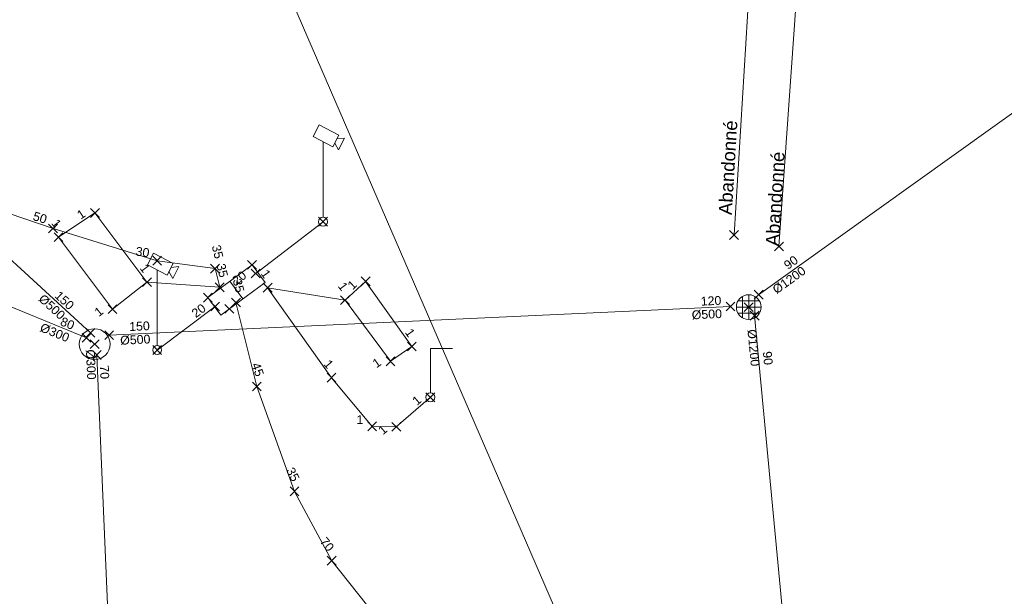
# Model space of a CAD drawing. Header units: metres. Extents: x 1575778 to 1576006, y 2263010 to 2263161.
# Tile 12 of 18: x 1575875 to 1575897, y 2263093 to 2263106. Entities that reach past the tile are written whole.
import ezdxf
from ezdxf.enums import TextEntityAlignment as Align
from ezdxf.lldxf.tags import DXFTag

# ---------------------------------------------------------------- set-up
doc = ezdxf.new("R2010")
doc.units = ezdxf.units.M
doc.header["$PDMODE"] = 3
doc.header["$PDSIZE"] = 0.1
doc.linetypes.add('TOPO_CONTINU', pattern=[0.5, 0.25, 0.25])
doc.layers.get('0').update_dxf_attribs({"lineweight": 0})
for name, color, linetype, lineweight in [('RSX_BT_LIGNES', 1, 'BT', 0), ('RSX_EP_LIGNES', 4, 'EP', 0), ('RSX_EP_TXT', 4, 'Continuous', 0), ('RSX_EU_LIGNES', 16, 'EU', 0), ('RSX_EU_TXT', 16, 'Continuous', 0), ('RSX_SIGNA_LIGNES', 7, 'SIGNA', 0), ('TOP_DALLE_RESEAU', 206, 'TOPO_CONTINU', 0), ('TOP_PLAQUE_EGOUT', 5, 'TOPO_CONTINU', 0), ('TOP_PORTIQUE', 72, 'TOPO_CONTINU', 0), ('TOP_POTEAU', 7, 'TOPO_CONTINU', 0), ('TXT_DIAM_RSX', 7, 'TOPO_CONTINU', 0), ('TXT_PROF_RSX', 7, 'TOPO_CONTINU', 0), ('XYZ_BT', 1, 'Continuous', 0), ('XYZ_DALLE_RESEAU', 7, 'TOPO_CONTINU', 0), ('XYZ_EP', 4, 'Continuous', 0), ('XYZ_EU', 16, 'Continuous', 0), ('XYZ_PLAQUE_EGOUT', 7, 'TOPO_CONTINU', 0), ('XYZ_PORTIQUE', 7, 'TOPO_CONTINU', 0), ('XYZ_POTEAU', 7, 'TOPO_CONTINU', 0), ('XYZ_SIGNA', 7, 'Continuous', 0)]:
    doc.layers.add(name, color=color, linetype=linetype, lineweight=lineweight)
doc.styles.add('Romans', font='romans.SHX')
doc.styles.get("Standard").update_dxf_attribs({"font": 'arial.ttf'})
tags = doc.linetypes.add('BT', pattern='A,2.5,-0.5,["BT",Romans,S=0.2,R=0,X=-0.2,Y=-0.1],-0.5', length=3.5).pattern_tags.tags
tags[6] = DXFTag(74, 10)
tags = doc.linetypes.add('ClB', pattern='A,2.5,-0.8,["CL.B",Romans,S=0.2,R=0,X=-0.4,Y=-0.1],-0.8', length=4.1).pattern_tags.tags
tags[6] = DXFTag(74, 10)
tags = doc.linetypes.add('EP', pattern='A,1.25,0,["►",Standard,S=0.2,R=0,X=-0.05,Y=-0.095],-0.1,1.15,-0.5,["EP",Romans,S=0.2,R=0,X=-0.2,Y=-0.1],-0.5', length=3.5).pattern_tags.tags
tags[19] = DXFTag(74, 10)
tags = doc.linetypes.add('EU', pattern='A,1.25,0,["►",Standard,S=0.2,R=0,X=-0.05,Y=-0.095],-0.1,1.15,-0.5,["EU",Romans,S=0.2,R=0,X=-0.2,Y=-0.1],-0.5', length=3.5).pattern_tags.tags
tags[19] = DXFTag(74, 10)
tags = doc.linetypes.add('SIGNA', pattern='A,2.5,-1,["SIGNA",Romans,S=0.2,R=0,X=-0.5,Y=-0.1],-1', length=4.5).pattern_tags.tags
tags[6] = DXFTag(74, 10)

# ---------------------------------------------------------------- blocks, each defined once
blk = doc.blocks.new('BDU_SEMIS_MAT_ALT')
at = {"color": 0}
blk.add_point((0, 0), dxfattribs=at)
blk = doc.blocks.new('RSX_PT')
blk.add_point((0, 0))
at = {"layer": 'TXT_DIAM_RSX', "color": 0}
blk.add_attdef('DIAM', text='', height=0.2, dxfattribs=at).set_placement((-0.2, -0.15), align=Align.MIDDLE_RIGHT)
at = {"layer": 'TXT_PROF_RSX', "color": 0}
blk.add_attdef('PROF', text='', height=0.2, dxfattribs=at).set_placement((-0.2, 0.15), align=Align.MIDDLE_RIGHT)
blk = doc.blocks.new('BDU_PLAQUE_EGOUT_RONDE_070')
blk.add_circle((0, 0), 0.35)
blk = doc.blocks.new('BDU_PLAQUE_CARRE_2TAMPONS')
at = {"flags": 128}
for points in [[(0, 0), (1, 0), (1, 1), (0, 1), (0, 0)], [(0.5, 1), (0.5, 0)]]:
    blk.add_lwpolyline(points, dxfattribs=at)
blk = doc.blocks.new('BDU_CAMERA')
at = {"ltscale": 2}
blk.add_lwpolyline([(-0.084, 2.191), (0.36, 1.96), (0.222, 1.694), (-0.222, 1.926)], close=True, dxfattribs=at)
at = {"ltscale": 2, "flags": 128}
for points in [[(0, 1.81), (0, 0.1)], [(0.351, 1.623), (0.489, 1.889), (0.315, 1.872)], [(0.265, 1.777), (0.351, 1.623)]]:
    blk.add_lwpolyline(points, dxfattribs=at)
blk.add_ellipse((0, 0), major_axis=(0.0707, 0.0707), ratio=1, start_param=5.497787, end_param=11.780972)
blk = doc.blocks.new('BDU_PORTIQUE_D')
at = {"flags": 128}
blk.add_lwpolyline([(0.5, 1.104), (0, 1.104), (0, 0.1)], dxfattribs=at)
blk.add_circle((0, 0), 0.1)
blk = doc.blocks.new('BDU_PLAQUE_EGOUT_RONDE_GRILLE')
at = {"ltscale": 2, "flags": 128}
for points in [[(-0.2, 0.346), (-0.2, -0.346)], [(0, 0.4), (0, -0.4)], [(0.2, 0.346), (0.2, -0.346)], [(-0.4, 0), (0.4, 0)], [(-0.346, 0.2), (0.346, 0.2)], [(-0.346, -0.2), (0.346, -0.2)]]:
    blk.add_lwpolyline(points, dxfattribs=at)
at = {"ltscale": 2}
blk.add_circle((0, 0), 0.4, dxfattribs=at)

msp = doc.modelspace()

# ---------------------------------------------------------------- linework, layer by layer
at = {"layer": 'RSX_BT_LIGNES', "linetype": 'BT', "flags": 128}
for points in [[(1575868.387, 2263109.288), (1575870.422, 2263107.244), (1575872.01, 2263104.519), (1575873.162, 2263103.002), (1575874.137, 2263102.185), (1575875.473, 2263101.733), (1575877.828, 2263101.006), (1575879.136, 2263100.826), (1575879.243, 2263100.403)], [(1575880.057, 2263100.716), (1575881.579, 2263101.889)], [(1575879.141, 2263099.968), (1575877.828, 2263098.983)], [(1575879.61, 2263100.06), (1575880.083, 2263098.158), (1575880.935, 2263095.783), (1575881.776, 2263094.213), (1575883.756, 2263091.719), (1575885.819, 2263088.948), (1575887.759, 2263086.305), (1575889.924, 2263083.281), (1575891.257, 2263081.501), (1575893.207, 2263078.549), (1575894.422, 2263079.478), (1575896.594, 2263081.122), (1575898.299, 2263082.423), (1575900.687, 2263084.142), (1575901.561, 2263084.796), (1575903.387, 2263086.149), (1575904.994, 2263087.255)]]:
    msp.add_lwpolyline(points, dxfattribs=at)
at = {"layer": 'RSX_EP_LIGNES', "linetype": 'ClB', "flags": 128}
msp.add_lwpolyline([(1575893.029, 2263117.457), (1575891.891, 2263101.325)], dxfattribs=at)
at = {"layer": 'RSX_EP_LIGNES', "linetype": 'EP', "flags": 128}
for points in [[(1575891.431, 2263100.236), (1575899.403, 2263105.943)], [(1575869.45, 2263105.678), (1575876.318, 2263099.374)], [(1575871.74, 2263101.098), (1575876.23, 2263099.261)], [(1575876.742, 2263099.319), (1575890.795, 2263099.969)], [(1575892.06, 2263092.109), (1575891.341, 2263099.762)], [(1575876.823, 2263090.4), (1575876.462, 2263098.869)]]:
    msp.add_lwpolyline(points, dxfattribs=at)
at = {"layer": 'RSX_EU_LIGNES', "linetype": 'ClB', "flags": 128}
msp.add_lwpolyline([(1575891.856, 2263117.689), (1575890.876, 2263101.588)], dxfattribs=at)
at = {"layer": 'RSX_EU_LIGNES', "linetype": 'EU', "flags": 128}
msp.add_lwpolyline([(1575890.398, 2263084.873), (1575878.9, 2263111.459)], dxfattribs=at)
at = {"layer": 'RSX_SIGNA_LIGNES', "linetype": 'SIGNA', "flags": 128}
for points in [[(1575879.243, 2263100.403), (1575877.597, 2263100.521), (1575876.421, 2263102.087), (1575875.597, 2263101.537), (1575876.818, 2263099.907), (1575877.597, 2263100.521)], [(1575880.326, 2263100.394), (1575882.078, 2263100.111), (1575883.107, 2263098.729), (1575883.587, 2263099.062), (1575882.542, 2263100.537), (1575882.078, 2263100.111)], [(1575880.326, 2263100.394), (1575881.769, 2263098.356), (1575882.691, 2263097.254), (1575883.237, 2263097.246), (1575884.007, 2263097.913)]]:
    msp.add_lwpolyline(points, dxfattribs=at)

# ---------------------------------------------------------------- block references
at = {"layer": 'TOP_DALLE_RESEAU', "linetype": 'TOPO_CONTINU', "xscale": 1.246216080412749, "yscale": 0.4942091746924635, "rotation": 216.4937114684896}
msp.add_blockref('BDU_PLAQUE_CARRE_2TAMPONS', (1575879.974, 2263100.91), dxfattribs=at)
at = {"layer": 'TOP_PLAQUE_EGOUT', "linetype": 'TOPO_CONTINU', "xscale": 0.7, "yscale": 0.7}
msp.add_blockref('BDU_PLAQUE_EGOUT_RONDE_GRILLE', (1575891.208, 2263099.955), dxfattribs=at)
at = {"layer": 'TOP_PLAQUE_EGOUT', "linetype": 'TOPO_CONTINU'}
msp.add_blockref('BDU_PLAQUE_EGOUT_RONDE_070', (1575876.414, 2263099.116), dxfattribs=at)
at = {"layer": 'TOP_PORTIQUE', "linetype": 'TOPO_CONTINU'}
msp.add_blockref('BDU_PORTIQUE_D', (1575884.007, 2263097.913), dxfattribs=at)
at = {"layer": 'TOP_POTEAU', "linetype": 'TOPO_CONTINU'}
for p in [(1575881.579, 2263101.889), (1575877.828, 2263098.983)]:
    msp.add_blockref('BDU_CAMERA', p, dxfattribs=at)
at = {"layer": 'XYZ_BT', "linetype": 'Continuous'}
ref = msp.add_blockref('RSX_PT', (1575875.473, 2263101.733), dxfattribs=dict(at, rotation=342.8501139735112))
ref.add_attrib('PROF', '50', dxfattribs={"layer": 'TXT_PROF_RSX', "color": 0, "linetype": 'TOPO_CONTINU', "height": 0.2, "rotation": 342.8501}).set_placement((1575875.326, 2263101.935), align=Align.MIDDLE_RIGHT)
for name, p, rotation in [('BDU_SEMIS_MAT_ALT', (1575881.579, 2263101.889), 37.59509294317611), ('RSX_PT', (1575881.579, 2263101.889), 37.59509294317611), ('BDU_SEMIS_MAT_ALT', (1575875.473, 2263101.733), 342.8501139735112), ('BDU_SEMIS_MAT_ALT', (1575877.828, 2263101.006), 352.1944410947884), ('BDU_SEMIS_MAT_ALT', (1575879.136, 2263100.826), 284.0681646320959), ('BDU_SEMIS_MAT_ALT', (1575880.057, 2263100.716), 37.59509294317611), ('BDU_SEMIS_MAT_ALT', (1575879.243, 2263100.403), 284.0681646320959), ('BDU_SEMIS_MAT_ALT', (1575879.61, 2263100.06), 283.9637215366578), ('BDU_SEMIS_MAT_ALT', (1575879.141, 2263099.968), 36.86147864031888), ('BDU_SEMIS_MAT_ALT', (1575877.828, 2263098.983), 36.86147864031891), ('RSX_PT', (1575877.828, 2263098.983), 36.8614786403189), ('BDU_SEMIS_MAT_ALT', (1575880.083, 2263098.158), 289.7406473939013), ('BDU_SEMIS_MAT_ALT', (1575880.935, 2263095.783), 298.1902670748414), ('BDU_SEMIS_MAT_ALT', (1575881.776, 2263094.213), 308.4476070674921)]:
    msp.add_blockref(name, p, dxfattribs=dict(at, rotation=rotation))
ref = msp.add_blockref('RSX_PT', (1575877.828, 2263101.006), dxfattribs=dict(at, rotation=352.1944410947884))
ref.add_attrib('PROF', '30', dxfattribs={"layer": 'TXT_PROF_RSX', "color": 0, "linetype": 'TOPO_CONTINU', "height": 0.2, "rotation": 352.1944}).set_placement((1575877.651, 2263101.181), align=Align.MIDDLE_RIGHT)
ref = msp.add_blockref('RSX_PT', (1575879.136, 2263100.826), dxfattribs=dict(at, rotation=284.0681646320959))
ref.add_attrib('PROF', '35', dxfattribs={"layer": 'TXT_PROF_RSX', "color": 0, "linetype": 'TOPO_CONTINU', "height": 0.2, "rotation": 284.0682}).set_placement((1575879.233, 2263101.057), align=Align.MIDDLE_RIGHT)
ref = msp.add_blockref('RSX_PT', (1575879.243, 2263100.403), dxfattribs=dict(at, rotation=284.0681646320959))
ref.add_attrib('PROF', '35', dxfattribs={"layer": 'TXT_PROF_RSX', "color": 0, "linetype": 'TOPO_CONTINU', "height": 0.2, "rotation": 284.0682}).set_placement((1575879.339, 2263100.634), align=Align.MIDDLE_RIGHT)
ref = msp.add_blockref('RSX_PT', (1575880.057, 2263100.716), dxfattribs=dict(at, rotation=37.59509294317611))
ref.add_attrib('PROF', '20', dxfattribs={"layer": 'TXT_PROF_RSX', "color": 0, "linetype": 'TOPO_CONTINU', "height": 0.2, "rotation": 37.5951}).set_placement((1575879.807, 2263100.713), align=Align.MIDDLE_RIGHT)
ref = msp.add_blockref('RSX_PT', (1575879.61, 2263100.06), dxfattribs=dict(at, rotation=283.9637215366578))
ref.add_attrib('PROF', '35', dxfattribs={"layer": 'TXT_PROF_RSX', "color": 0, "linetype": 'TOPO_CONTINU', "height": 0.2, "rotation": 283.9637}).set_placement((1575879.707, 2263100.29), align=Align.MIDDLE_RIGHT)
ref = msp.add_blockref('RSX_PT', (1575879.141, 2263099.968), dxfattribs=dict(at, rotation=36.8614786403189))
ref.add_attrib('PROF', '20', dxfattribs={"layer": 'TXT_PROF_RSX', "color": 0, "linetype": 'TOPO_CONTINU', "height": 0.2, "rotation": 36.8615}).set_placement((1575878.891, 2263099.968), align=Align.MIDDLE_RIGHT)
ref = msp.add_blockref('RSX_PT', (1575880.083, 2263098.158), dxfattribs=dict(at, rotation=289.7406473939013))
ref.add_attrib('PROF', '45', dxfattribs={"layer": 'TXT_PROF_RSX', "color": 0, "linetype": 'TOPO_CONTINU', "height": 0.2, "rotation": 289.7406}).set_placement((1575880.156, 2263098.397), align=Align.MIDDLE_RIGHT)
ref = msp.add_blockref('RSX_PT', (1575880.935, 2263095.783), dxfattribs=dict(at, rotation=298.1902670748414))
ref.add_attrib('PROF', '35', dxfattribs={"layer": 'TXT_PROF_RSX', "color": 0, "linetype": 'TOPO_CONTINU', "height": 0.2, "rotation": 298.1903}).set_placement((1575880.973, 2263096.03), align=Align.MIDDLE_RIGHT)
ref = msp.add_blockref('RSX_PT', (1575881.776, 2263094.213), dxfattribs=dict(at, rotation=308.4476070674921))
ref.add_attrib('PROF', '70', dxfattribs={"layer": 'TXT_PROF_RSX', "color": 0, "linetype": 'TOPO_CONTINU', "height": 0.2, "rotation": 308.4476}).set_placement((1575881.769, 2263094.463), align=Align.MIDDLE_RIGHT)
at = {"layer": 'XYZ_DALLE_RESEAU', "linetype": 'TOPO_CONTINU', "rotation": 36.49371146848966}
for p in [(1575879.974, 2263100.91), (1575878.972, 2263100.169), (1575879.458, 2263099.914)]:
    msp.add_blockref('BDU_SEMIS_MAT_ALT', p, dxfattribs=at)
at = {"layer": 'XYZ_EP', "linetype": 'Continuous'}
for name, p, rotation in [('BDU_SEMIS_MAT_ALT', (1575891.891, 2263101.325), 85.96377170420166), ('RSX_PT', (1575891.891, 2263101.325), 85.96377170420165), ('BDU_SEMIS_MAT_ALT', (1575891.431, 2263100.236), 35.59935218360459), ('BDU_SEMIS_MAT_ALT', (1575890.795, 2263099.969), 2.645594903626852), ('BDU_SEMIS_MAT_ALT', (1575891.341, 2263099.762), 275.369698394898), ('BDU_SEMIS_MAT_ALT', (1575876.318, 2263099.374), 317.4487103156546), ('BDU_SEMIS_MAT_ALT', (1575876.23, 2263099.261), 337.7494025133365), ('BDU_SEMIS_MAT_ALT', (1575876.742, 2263099.319), 2.645594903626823), ('BDU_SEMIS_MAT_ALT', (1575876.462, 2263098.869), 272.4418667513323)]:
    msp.add_blockref(name, p, dxfattribs=dict(at, rotation=rotation))
ref = msp.add_blockref('RSX_PT', (1575891.431, 2263100.236), dxfattribs=dict(at, rotation=35.59935218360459))
ref.add_attrib('PROF', '90', dxfattribs={"layer": 'TXT_PROF_RSX', "color": 0, "linetype": 'TOPO_CONTINU', "height": 0.2, "rotation": 35.5994}).set_placement((1575892.288, 2263101.056), align=Align.MIDDLE_RIGHT)
ref.add_attrib('DIAM', '%%C1200', dxfattribs={"layer": 'TXT_DIAM_RSX', "color": 0, "linetype": 'TOPO_CONTINU', "height": 0.2, "rotation": 35.5994}).set_placement((1575892.462, 2263100.812), align=Align.MIDDLE_RIGHT)
ref = msp.add_blockref('RSX_PT', (1575876.318, 2263099.374), dxfattribs=dict(at, rotation=317.4487103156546))
ref.add_attrib('PROF', '150', dxfattribs={"layer": 'TXT_PROF_RSX', "color": 0, "linetype": 'TOPO_CONTINU', "height": 0.2, "rotation": 317.4487}).set_placement((1575875.903, 2263099.95), align=Align.MIDDLE_RIGHT)
ref.add_attrib('DIAM', '%%C500', dxfattribs={"layer": 'TXT_DIAM_RSX', "color": 0, "linetype": 'TOPO_CONTINU', "height": 0.2, "rotation": 317.4487}).set_placement((1575875.7, 2263099.729), align=Align.MIDDLE_RIGHT)
ref = msp.add_blockref('RSX_PT', (1575890.795, 2263099.969), dxfattribs=dict(at, rotation=2.645594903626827))
ref.add_attrib('PROF', '120', dxfattribs={"layer": 'TXT_PROF_RSX', "color": 0, "linetype": 'TOPO_CONTINU', "height": 0.2, "rotation": 2.6456}).set_placement((1575890.588, 2263100.109), align=Align.MIDDLE_RIGHT)
ref.add_attrib('DIAM', '%%C500', dxfattribs={"layer": 'TXT_DIAM_RSX', "color": 0, "linetype": 'TOPO_CONTINU', "height": 0.2, "rotation": 2.6456}).set_placement((1575890.602, 2263099.809), align=Align.MIDDLE_RIGHT)
ref = msp.add_blockref('RSX_PT', (1575876.23, 2263099.261), dxfattribs=dict(at, rotation=337.7494025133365))
ref.add_attrib('PROF', '80', dxfattribs={"layer": 'TXT_PROF_RSX', "color": 0, "linetype": 'TOPO_CONTINU', "height": 0.2, "rotation": 337.7494}).set_placement((1575875.942, 2263099.528), align=Align.MIDDLE_RIGHT)
ref.add_attrib('DIAM', '%%C300', dxfattribs={"layer": 'TXT_DIAM_RSX', "color": 0, "linetype": 'TOPO_CONTINU', "height": 0.2, "rotation": 337.7494}).set_placement((1575875.828, 2263099.25), align=Align.MIDDLE_RIGHT)
ref = msp.add_blockref('RSX_PT', (1575891.341, 2263099.762), dxfattribs=dict(at, rotation=275.369698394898))
ref.add_attrib('PROF', '90', dxfattribs={"layer": 'TXT_PROF_RSX', "color": 0, "linetype": 'TOPO_CONTINU', "height": 0.2, "rotation": 275.3697}).set_placement((1575891.655, 2263098.645), align=Align.MIDDLE_RIGHT)
ref.add_attrib('DIAM', '%%C1200', dxfattribs={"layer": 'TXT_DIAM_RSX', "color": 0, "linetype": 'TOPO_CONTINU', "height": 0.2, "rotation": 275.3697}).set_placement((1575891.357, 2263098.617), align=Align.MIDDLE_RIGHT)
ref = msp.add_blockref('RSX_PT', (1575876.742, 2263099.319), dxfattribs=dict(at, rotation=2.645594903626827))
ref.add_attrib('PROF', '150', dxfattribs={"layer": 'TXT_PROF_RSX', "color": 0, "linetype": 'TOPO_CONTINU', "height": 0.2, "rotation": 2.6456}).set_placement((1575877.66, 2263099.534), align=Align.MIDDLE_RIGHT)
ref.add_attrib('DIAM', '%%C500', dxfattribs={"layer": 'TXT_DIAM_RSX', "color": 0, "linetype": 'TOPO_CONTINU', "height": 0.2, "rotation": 2.6456}).set_placement((1575877.674, 2263099.234), align=Align.MIDDLE_RIGHT)
ref = msp.add_blockref('RSX_PT', (1575876.462, 2263098.869), dxfattribs=dict(at, rotation=272.4418667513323))
ref.add_attrib('PROF', '70', dxfattribs={"layer": 'TXT_PROF_RSX', "color": 0, "linetype": 'TOPO_CONTINU', "height": 0.2, "rotation": 272.4419}).set_placement((1575876.645, 2263098.326), align=Align.MIDDLE_RIGHT)
ref.add_attrib('DIAM', '%%C300', dxfattribs={"layer": 'TXT_DIAM_RSX', "color": 0, "linetype": 'TOPO_CONTINU', "height": 0.2, "rotation": 272.4419}).set_placement((1575876.346, 2263098.314), align=Align.MIDDLE_RIGHT)
at = {"layer": 'XYZ_EU', "linetype": 'Continuous', "rotation": 86.51753626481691}
for name in ['BDU_SEMIS_MAT_ALT', 'RSX_PT']:
    msp.add_blockref(name, (1575890.876, 2263101.588), dxfattribs=at)
at = {"layer": 'XYZ_PLAQUE_EGOUT', "linetype": 'TOPO_CONTINU'}
for p in [(1575891.208, 2263099.955), (1575876.414, 2263099.116)]:
    msp.add_blockref('BDU_SEMIS_MAT_ALT', p, dxfattribs=at)
at = {"layer": 'XYZ_PORTIQUE', "linetype": 'TOPO_CONTINU'}
msp.add_blockref('BDU_SEMIS_MAT_ALT', (1575884.007, 2263097.913), dxfattribs=at)
at = {"layer": 'XYZ_POTEAU', "linetype": 'TOPO_CONTINU'}
for p in [(1575881.579, 2263101.889), (1575877.828, 2263098.983)]:
    msp.add_blockref('BDU_SEMIS_MAT_ALT', p, dxfattribs=at)
at = {"layer": 'XYZ_SIGNA', "linetype": 'Continuous'}
ref = msp.add_blockref('RSX_PT', (1575876.421, 2263102.087), dxfattribs=dict(at, rotation=33.68673687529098))
ref.add_attrib('PROF', '1', dxfattribs={"layer": 'TXT_PROF_RSX', "color": 0, "linetype": 'TOPO_CONTINU', "height": 0.2, "rotation": 33.6867}).set_placement((1575876.172, 2263102.101), align=Align.MIDDLE_RIGHT)
for name, p, rotation in [('BDU_SEMIS_MAT_ALT', (1575876.421, 2263102.087), 306.9099907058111), ('BDU_SEMIS_MAT_ALT', (1575875.597, 2263101.537), 306.838304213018), ('BDU_SEMIS_MAT_ALT', (1575877.597, 2263100.521), 355.8895229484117), ('BDU_SEMIS_MAT_ALT', (1575877.597, 2263100.521), 38.24330669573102), ('RSX_PT', (1575877.597, 2263100.521), 38.24330669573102), ('BDU_SEMIS_MAT_ALT', (1575882.542, 2263100.537), 305.3134717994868), ('BDU_SEMIS_MAT_ALT', (1575879.243, 2263100.403), 355.8895229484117), ('RSX_PT', (1575879.243, 2263100.403), 355.8895229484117), ('BDU_SEMIS_MAT_ALT', (1575880.326, 2263100.394), 305.3008090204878), ('BDU_SEMIS_MAT_ALT', (1575880.326, 2263100.394), 350.827426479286), ('RSX_PT', (1575880.326, 2263100.394), 350.827426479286), ('BDU_SEMIS_MAT_ALT', (1575882.078, 2263100.111), 306.6409838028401), ('BDU_SEMIS_MAT_ALT', (1575882.078, 2263100.111), 42.55648442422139), ('RSX_PT', (1575882.078, 2263100.111), 42.55648442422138), ('BDU_SEMIS_MAT_ALT', (1575876.818, 2263099.907), 38.24330669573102), ('BDU_SEMIS_MAT_ALT', (1575883.587, 2263099.062), 34.79956398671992), ('BDU_SEMIS_MAT_ALT', (1575883.107, 2263098.729), 34.79956398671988), ('BDU_SEMIS_MAT_ALT', (1575881.769, 2263098.356), 309.9143378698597), ('BDU_SEMIS_MAT_ALT', (1575884.007, 2263097.913), 40.89044001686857), ('BDU_SEMIS_MAT_ALT', (1575882.691, 2263097.254), 359.2050091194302), ('BDU_SEMIS_MAT_ALT', (1575883.237, 2263097.246), 40.89044001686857)]:
    msp.add_blockref(name, p, dxfattribs=dict(at, rotation=rotation))
ref = msp.add_blockref('RSX_PT', (1575875.597, 2263101.537), dxfattribs=dict(at, rotation=306.838304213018))
ref.add_attrib('PROF', '1', dxfattribs={"layer": 'TXT_PROF_RSX', "color": 0, "linetype": 'TOPO_CONTINU', "height": 0.2, "rotation": 306.8383}).set_placement((1575875.597, 2263101.787), align=Align.MIDDLE_RIGHT)
ref = msp.add_blockref('RSX_PT', (1575877.597, 2263100.521), dxfattribs=dict(at, rotation=306.9099907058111))
ref.add_attrib('PROF', '1', dxfattribs={"layer": 'TXT_PROF_RSX', "color": 0, "linetype": 'TOPO_CONTINU', "height": 0.2, "rotation": 306.91}).set_placement((1575877.597, 2263100.771), align=Align.MIDDLE_RIGHT)
ref = msp.add_blockref('RSX_PT', (1575880.326, 2263100.394), dxfattribs=dict(at, rotation=305.3008090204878))
ref.add_attrib('PROF', '1', dxfattribs={"layer": 'TXT_PROF_RSX', "color": 0, "linetype": 'TOPO_CONTINU', "height": 0.2, "rotation": 305.3008}).set_placement((1575880.333, 2263100.644), align=Align.MIDDLE_RIGHT)
ref = msp.add_blockref('RSX_PT', (1575882.542, 2263100.537), dxfattribs=dict(at, rotation=42.55648442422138))
ref.add_attrib('PROF', '1', dxfattribs={"layer": 'TXT_PROF_RSX', "color": 0, "linetype": 'TOPO_CONTINU', "height": 0.2, "rotation": 42.5565}).set_placement((1575882.294, 2263100.512), align=Align.MIDDLE_RIGHT)
ref = msp.add_blockref('RSX_PT', (1575882.078, 2263100.111), dxfattribs=dict(at, rotation=306.6409838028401))
ref.add_attrib('PROF', '1', dxfattribs={"layer": 'TXT_PROF_RSX', "color": 0, "linetype": 'TOPO_CONTINU', "height": 0.2, "rotation": 306.641}).set_placement((1575882.079, 2263100.361), align=Align.MIDDLE_RIGHT)
ref = msp.add_blockref('RSX_PT', (1575876.818, 2263099.907), dxfattribs=dict(at, rotation=38.24330669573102))
ref.add_attrib('PROF', '1', dxfattribs={"layer": 'TXT_PROF_RSX', "color": 0, "linetype": 'TOPO_CONTINU', "height": 0.2, "rotation": 38.2433}).set_placement((1575876.568, 2263099.901), align=Align.MIDDLE_RIGHT)
ref = msp.add_blockref('RSX_PT', (1575883.587, 2263099.062), dxfattribs=dict(at, rotation=305.3134717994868))
ref.add_attrib('PROF', '1', dxfattribs={"layer": 'TXT_PROF_RSX', "color": 0, "linetype": 'TOPO_CONTINU', "height": 0.2, "rotation": 305.3135}).set_placement((1575883.594, 2263099.312), align=Align.MIDDLE_RIGHT)
ref = msp.add_blockref('RSX_PT', (1575883.107, 2263098.729), dxfattribs=dict(at, rotation=34.79956398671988))
ref.add_attrib('PROF', '1', dxfattribs={"layer": 'TXT_PROF_RSX', "color": 0, "linetype": 'TOPO_CONTINU', "height": 0.2, "rotation": 34.7996}).set_placement((1575882.857, 2263098.738), align=Align.MIDDLE_RIGHT)
ref = msp.add_blockref('RSX_PT', (1575881.769, 2263098.356), dxfattribs=dict(at, rotation=309.9143378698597))
ref.add_attrib('PROF', '1', dxfattribs={"layer": 'TXT_PROF_RSX', "color": 0, "linetype": 'TOPO_CONTINU', "height": 0.2, "rotation": 309.9143}).set_placement((1575881.756, 2263098.605), align=Align.MIDDLE_RIGHT)
ref = msp.add_blockref('RSX_PT', (1575884.007, 2263097.913), dxfattribs=dict(at, rotation=40.89044001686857))
ref.add_attrib('PROF', '1', dxfattribs={"layer": 'TXT_PROF_RSX', "color": 0, "linetype": 'TOPO_CONTINU', "height": 0.2, "rotation": 40.8904}).set_placement((1575883.757, 2263097.895), align=Align.MIDDLE_RIGHT)
ref = msp.add_blockref('RSX_PT', (1575882.691, 2263097.254), dxfattribs=dict(at, rotation=359.2050091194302))
ref.add_attrib('PROF', '1', dxfattribs={"layer": 'TXT_PROF_RSX', "color": 0, "linetype": 'TOPO_CONTINU', "height": 0.2, "rotation": 359.205}).set_placement((1575882.493, 2263097.407), align=Align.MIDDLE_RIGHT)
ref = msp.add_blockref('RSX_PT', (1575883.237, 2263097.246), dxfattribs=dict(at, rotation=40.89044001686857))
ref.add_attrib('PROF', '1', dxfattribs={"layer": 'TXT_PROF_RSX', "color": 0, "linetype": 'TOPO_CONTINU', "height": 0.2, "rotation": 40.8904}).set_placement((1575882.987, 2263097.229), align=Align.MIDDLE_RIGHT)

# ---------------------------------------------------------------- texts
at = {"layer": 'RSX_EP_TXT', "linetype": 'Continuous'}
msp.add_text('Abandonné', height=0.3, rotation=86.5175, dxfattribs=at).set_placement((1575891.891, 2263101.325))
at = {"layer": 'RSX_EU_TXT', "linetype": 'Continuous'}
msp.add_text('Abandonné', height=0.3, rotation=86.5175, dxfattribs=at).set_placement((1575890.824, 2263102.034))

doc.saveas('drawing.dxf')
